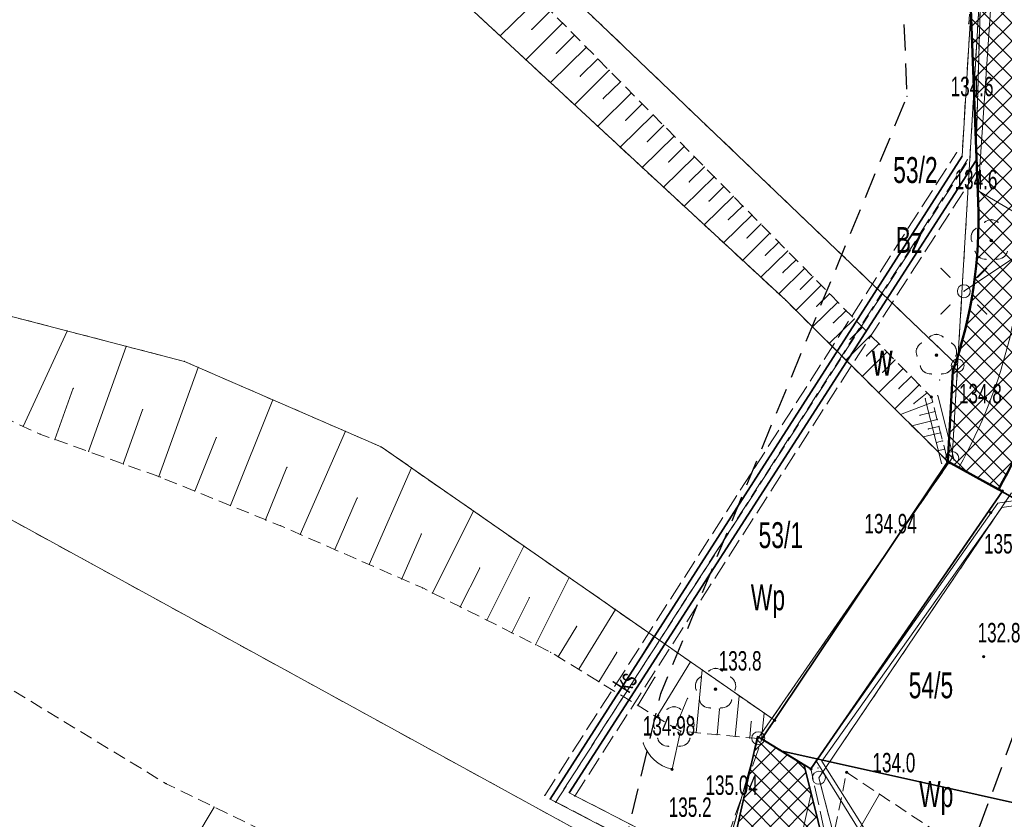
# Model space of a CAD drawing. Extents: x 6456700 to 6518119, y 5963420 to 5980059.
# Tile 32 of 256: x 6511655 to 6511693, y 5964107 to 5964138. Entities that reach past the tile are written whole.
import ezdxf
from ezdxf.enums import TextEntityAlignment as Align

# ---------------------------------------------------------------- set-up
doc = ezdxf.new("R2010")
doc.units = 0
doc.header["$MEASUREMENT"] = 0
for name, pattern in [('L_0_03', [1, 0.5, -0.5]), ('L_0_04', [1.5, 1, -0.5]), ('L_0_52', [1, 0.75, -0.25]), ('L_0_5A', [0.75, 0.5, -0.25])]:
    doc.linetypes.add(name, pattern=pattern)
doc.layers.get('0').update_dxf_attribs({"color": 2, "linetype": 'CONTINUOUS', "lineweight": 5})
for name, color, linetype, lineweight in [('000_Inne__niezydentyfikowane_', 7, 'CONTINUOUS', 18), ('18mm Kreska ciągła', 7, 'CONTINUOUS', 18), ('202_punkt_graniczny', 7, 'CONTINUOUS', 18), ('210_oznaczenie_konturu_uzytku_gruntowego', 96, 'CONTINUOUS', 18), ('211_numer_dzialki_ewidencyjnej', 7, 'CONTINUOUS', 18), ('218_kontur_uzytku_gruntowego', 96, 'L_0_03', 18), ('219_dzialka_ewidencyjna', 7, 'CONTINUOUS', 18), ('35mm Ciągła', 7, 'CONTINUOUS', 35), ('50mm Kreska ciągła', 7, 'CONTINUOUS', 50), ('9mm Kreska ciągła', 252, 'CONTINUOUS', 9), ('drzewo_lisciaste', 7, 'CONTINUOUS', 18), ('furtka', 7, 'CONTINUOUS', 18), ('jezdnia', 7, 'CONTINUOUS', 18), ('latarnia', 7, 'CONTINUOUS', 18), ('most', 7, 'CONTINUOUS', 18), ('obudowa_ochronna_przewodu', 7, 'CONTINUOUS', 18), ('ogrodzenie_trwale', 7, 'CONTINUOUS', 18), ('pikieta_naturalna', 7, 'CONTINUOUS', 18), ('pikieta_naturalna_Atr2', 7, 'CONTINUOUS', 18), ('pikieta_sztuczna', 7, 'CONTINUOUS', 18), ('pikieta_sztuczna_Atr2', 7, 'CONTINUOUS', 18), ('przewod_elektroenergetyczny_podziemny', 7, 'CONTINUOUS', 18), ('przewod_kanalizacyjny', 7, 'CONTINUOUS', 18), ('przewod_kanalizacyjny___ob__projektowany', 7, 'CONTINUOUS', 18), ('przewod_kanalizacyjny_Atr1', 7, 'CONTINUOUS', 18), ('przewod_wodociagowy', 7, 'CONTINUOUS', 18), ('przewod_wodociagowy___ob__projektowany', 7, 'CONTINUOUS', 18), ('sciana_oporowa__linia_', 7, 'CONTINUOUS', 18), ('skarpa_nieumocniona', 7, 'CONTINUOUS', 18), ('woda_stojaca', 7, 'CONTINUOUS', 18), ('woda_stojaca_Atr103', 7, 'CONTINUOUS', 18), ('Zakres', 7, 'CONTINUOUS', 18)]:
    doc.layers.add(name, color=color, linetype=linetype, lineweight=lineweight)
doc.styles.get("Standard").update_dxf_attribs({"font": 'txt', "width": 0.75})

# ---------------------------------------------------------------- blocks, each defined once
blk = doc.blocks.new('mdcp_nowa')
at = {"layer": 'drzewo_lisciaste', "linetype": 'Continuous', "lineweight": 18}
for points in [[(6494424.09, 5980580.63, 1), (6494424.09, 5980580.73, 1)], [(6494421.97, 5980576.2, 1), (6494421.97, 5980576.3, 1)], [(6494413.44, 5980563.3, 1), (6494413.44, 5980563.4, 1)], [(6494411.83, 5980561.82, 1), (6494411.83, 5980561.92, 1)]]:
    blk.add_hatch(color=94, dxfattribs=at).paths.add_polyline_path(points)
at = {"layer": 'pikieta_naturalna', "linetype": 'Continuous', "lineweight": 18}
for points in [[(6494424.09, 5980580.635, 1), (6494424.09, 5980580.725, 1)], [(6494421.78, 5980574.585, 1), (6494421.78, 5980574.675, 1)], [(6494424.06, 5980570.125, 1), (6494424.06, 5980570.215, 1)], [(6494423.8, 5980564.565, 1), (6494423.8, 5980564.655, 1)], [(6494415.72, 5980562.105, 1), (6494415.72, 5980562.195, 1)], [(6494411.76, 5980560.215, 1), (6494411.76, 5980560.305, 1)], [(6494418.5, 5980560.095, 1), (6494418.5, 5980560.185, 1)]]:
    blk.add_hatch(color=18, dxfattribs=at).paths.add_polyline_path(points)
at = {"layer": 'pikieta_sztuczna', "linetype": 'Continuous', "lineweight": 18}
for points in [[(6494422.41, 5980572.095, 1), (6494422.41, 5980572.185, 1)], [(6494424.52, 5980570.955, 1), (6494424.52, 5980571.045, 1)], [(6494415.23, 5980561.385, 1), (6494415.23, 5980561.475, 1)], [(6494417.12, 5980560.225, 1), (6494417.12, 5980560.315, 1)]]:
    blk.add_hatch(color=18, dxfattribs=at).paths.add_polyline_path(points)
at = {"layer": '000_Inne__niezydentyfikowane_', "linetype": 'Continuous', "lineweight": 18, "flags": 128}
for points in [[(6494406.59, 5980590.03), (6494405.12, 5980588.58)], [(6494407.07, 5980589.55), (6494406.34, 5980588.83)], [(6494407.53, 5980589.07), (6494406.11, 5980587.66)], [(6494407.99, 5980588.61), (6494407.29, 5980587.91)], [(6494408.45, 5980588.15), (6494407.06, 5980586.78)], [(6494408.89, 5980587.69), (6494408.21, 5980587.02)], [(6494409.33, 5980587.25), (6494407.99, 5980585.92)], [(6494409.77, 5980586.81), (6494409.1, 5980586.16)], [(6494410.19, 5980586.38), (6494408.89, 5980585.09)], [(6494410.61, 5980585.95), (6494409.97, 5980585.32)], [(6494411.03, 5980585.53), (6494409.76, 5980584.28)], [(6494411.43, 5980585.12), (6494410.81, 5980584.5)], [(6494411.84, 5980584.71), (6494410.61, 5980583.5)], [(6494412.23, 5980584.31), (6494411.63, 5980583.71)], [(6494412.62, 5980583.91), (6494411.43, 5980582.74)], [(6494413.01, 5980583.52), (6494412.42, 5980582.94)], [(6494413.39, 5980583.14), (6494412.23, 5980582)], [(6494413.76, 5980582.76), (6494413.19, 5980582.2)], [(6494414.13, 5980582.39), (6494413, 5980581.28)], [(6494414.49, 5980582.02), (6494413.93, 5980581.48)], [(6494414.84, 5980581.66), (6494413.75, 5980580.59)], [(6494415.54, 5980580.96), (6494414.48, 5980579.91)], [(6494415.19, 5980581.31), (6494414.66, 5980580.78)], [(6494415.88, 5980580.61), (6494415.36, 5980580.1)], [(6494416.22, 5980580.27), (6494415.19, 5980579.26)], [(6494416.55, 5980579.93), (6494416.04, 5980579.44)], [(6494416.87, 5980579.6), (6494415.88, 5980578.62)], [(6494417.2, 5980579.28), (6494416.71, 5980578.79)], [(6494417.52, 5980578.95), (6494416.54, 5980577.98)], [(6494418.16, 5980578.3), (6494417.19, 5980577.34)], [(6494417.84, 5980578.62), (6494417.35, 5980578.14)], [(6494418.48, 5980577.98), (6494417.99, 5980577.5)], [(6494418.8, 5980577.65), (6494417.83, 5980576.7)], [(6494386.69, 5980573.5), (6494388.4, 5980577.18)], [(6494419.11, 5980577.33), (6494418.63, 5980576.86)], [(6494419.43, 5980577.01), (6494418.47, 5980576.06)], [(6494389.22, 5980572.53), (6494390.67, 5980576.59)], [(6494419.74, 5980576.69), (6494419.27, 5980576.22)], [(6494420.06, 5980576.37), (6494419.1, 5980575.43)], [(6494420.37, 5980576.06), (6494419.9, 5980575.59)], [(6494391.94, 5980571.56), (6494393.45, 5980575.78)], [(6494420.68, 5980575.74), (6494419.73, 5980574.8)], [(6494421, 5980575.43), (6494420.52, 5980574.96)], [(6494387.92, 5980572.99), (6494388.63, 5980574.97)], [(6494421.31, 5980575.11), (6494420.36, 5980574.18)], [(6494394.7, 5980570.45), (6494396.34, 5980574.52)], [(6494421.61, 5980574.8), (6494421.1, 5980574.38)], [(6494390.56, 5980572.05), (6494391.31, 5980574.14)], [(6494421.83, 5980574.44), (6494420.58, 5980573.96)], [(6494422, 5980573.77), (6494421.02, 5980573.52)], [(6494421.92, 5980574.08), (6494421.34, 5980573.93)], [(6494422.07, 5980573.5), (6494421.66, 5980573.4)], [(6494393.32, 5980571), (6494394.15, 5980573.06)], [(6494397.4, 5980569.33), (6494399.14, 5980573.31)], [(6494422.13, 5980573.25), (6494421.46, 5980573.09)], [(6494422.21, 5980572.94), (6494421.97, 5980572.88)], [(6494422.29, 5980572.62), (6494422, 5980572.55)], [(6494396.06, 5980569.89), (6494396.88, 5980571.92)], [(6494400.06, 5980568.17), (6494401.69, 5980571.9)], [(6494398.73, 5980568.75), (6494399.6, 5980570.74)], [(6494402.5, 5980567.07), (6494404.09, 5980570.23)], [(6494401.32, 5980567.61), (6494402.08, 5980569.35)], [(6494404.6, 5980566.02), (6494406.04, 5980568.88)], [(6494403.58, 5980566.53), (6494404.33, 5980568.03)], [(6494406.49, 5980565.07), (6494407.79, 5980567.66)], [(6494405.57, 5980565.53), (6494406.25, 5980566.89)], [(6494408.16, 5980564.12), (6494409.57, 5980566.43)], [(6494407.36, 5980564.6), (6494408.08, 5980565.78)], [(6494409.69, 5980563.18), (6494411.05, 5980565.4)], [(6494408.93, 5980563.64), (6494409.62, 5980564.77)], [(6494411.17, 5980562.28), (6494412.47, 5980564.41)], [(6494412.69, 5980561.67), (6494412.92, 5980564.1)], [(6494410.44, 5980562.72), (6494411.1, 5980563.81)], [(6494414.2, 5980561.53), (6494414.35, 5980563.1)], [(6494411.88, 5980561.84), (6494412.36, 5980563)], [(6494413.5, 5980561.59), (6494413.59, 5980562.58)], [(6494415.22, 5980561.43), (6494415.32, 5980562.43)], [(6494414.76, 5980561.47), (6494414.82, 5980562.1)], [(6494418.28, 5980556.71), (6494419.77, 5980559.3)], [(6494387.91, 5980548.48), (6494394.07, 5980558.8)]]:
    blk.add_lwpolyline(points, dxfattribs=at)
at = {"layer": '000_Inne__niezydentyfikowane_'}
for p in [(6494407.53, 5980589.07), (6494405.12, 5980588.58), (6494406.34, 5980588.83), (6494407.99, 5980588.61), (6494407.29, 5980587.91), (6494408.45, 5980588.15), (6494406.11, 5980587.66), (6494408.89, 5980587.69), (6494409.33, 5980587.25), (6494407.06, 5980586.78), (6494408.21, 5980587.02), (6494409.77, 5980586.81), (6494410.19, 5980586.38), (6494407.99, 5980585.92), (6494409.1, 5980586.16), (6494410.61, 5980585.95), (6494411.03, 5980585.53), (6494409.97, 5980585.32), (6494408.89, 5980585.09), (6494411.43, 5980585.12), (6494410.81, 5980584.5), (6494411.84, 5980584.71), (6494409.76, 5980584.28), (6494412.23, 5980584.31), (6494411.63, 5980583.71), (6494412.62, 5980583.91), (6494410.61, 5980583.5), (6494413.01, 5980583.52), (6494412.42, 5980582.94), (6494413.39, 5980583.14), (6494411.43, 5980582.74), (6494413.76, 5980582.76), (6494413.19, 5980582.2), (6494414.13, 5980582.39), (6494412.23, 5980582), (6494414.49, 5980582.02), (6494413.93, 5980581.48), (6494414.84, 5980581.66), (6494413, 5980581.28), (6494415.19, 5980581.31), (6494415.54, 5980580.96), (6494413.75, 5980580.59), (6494414.66, 5980580.78), (6494415.88, 5980580.61), (6494416.22, 5980580.27), (6494414.48, 5980579.91), (6494415.36, 5980580.1), (6494416.55, 5980579.93), (6494416.04, 5980579.44), (6494416.87, 5980579.6), (6494415.19, 5980579.26), (6494417.2, 5980579.28), (6494416.71, 5980578.79), (6494417.52, 5980578.95), (6494415.88, 5980578.62), (6494417.84, 5980578.62), (6494418.16, 5980578.3), (6494416.54, 5980577.98), (6494417.35, 5980578.14), (6494418.48, 5980577.98), (6494418.8, 5980577.65), (6494388.4, 5980577.18), (6494417.19, 5980577.34), (6494417.99, 5980577.5), (6494419.11, 5980577.33), (6494418.63, 5980576.86), (6494419.43, 5980577.01), (6494390.67, 5980576.59), (6494417.83, 5980576.7), (6494419.74, 5980576.69), (6494418.47, 5980576.06), (6494419.27, 5980576.22), (6494420.06, 5980576.37), (6494420.37, 5980576.06), (6494393.45, 5980575.78), (6494420.68, 5980575.74), (6494419.1, 5980575.43), (6494419.9, 5980575.59), (6494421, 5980575.43), (6494388.63, 5980574.97), (6494420.52, 5980574.96), (6494421.31, 5980575.11), (6494396.34, 5980574.52), (6494419.73, 5980574.8), (6494421.61, 5980574.8), (6494391.31, 5980574.14), (6494420.36, 5980574.18), (6494421.1, 5980574.38), (6494421.83, 5980574.44), (6494420.58, 5980573.96), (6494421.34, 5980573.93), (6494421.92, 5980574.08), (6494422, 5980573.77), (6494386.69, 5980573.5), (6494421.02, 5980573.52), (6494421.66, 5980573.4), (6494422.07, 5980573.5), (6494387.92, 5980572.99), (6494394.15, 5980573.06), (6494399.14, 5980573.31), (6494421.46, 5980573.09), (6494422.13, 5980573.25), (6494421.97, 5980572.88), (6494422.21, 5980572.94), (6494422.29, 5980572.62), (6494389.22, 5980572.53), (6494422, 5980572.55), (6494390.56, 5980572.05), (6494396.88, 5980571.92), (6494401.69, 5980571.9), (6494391.94, 5980571.56), (6494393.32, 5980571), (6494399.6, 5980570.74), (6494394.7, 5980570.45), (6494404.09, 5980570.23), (6494396.06, 5980569.89), (6494397.4, 5980569.33), (6494402.08, 5980569.35), (6494406.04, 5980568.88), (6494398.73, 5980568.75), (6494400.06, 5980568.17), (6494404.33, 5980568.03), (6494407.79, 5980567.66), (6494401.32, 5980567.61), (6494402.5, 5980567.07), (6494406.25, 5980566.89), (6494403.58, 5980566.53), (6494409.57, 5980566.43), (6494404.6, 5980566.02), (6494408.08, 5980565.78), (6494405.57, 5980565.53), (6494411.05, 5980565.4), (6494406.49, 5980565.07), (6494409.62, 5980564.77), (6494407.36, 5980564.6), (6494412.47, 5980564.41), (6494408.16, 5980564.12), (6494412.92, 5980564.1), (6494408.93, 5980563.64), (6494411.1, 5980563.81), (6494409.69, 5980563.18), (6494414.35, 5980563.1), (6494410.44, 5980562.72), (6494412.36, 5980563), (6494413.59, 5980562.58), (6494415.32, 5980562.43), (6494411.17, 5980562.28), (6494414.82, 5980562.1), (6494411.88, 5980561.84), (6494412.69, 5980561.67), (6494413.5, 5980561.59), (6494414.2, 5980561.53), (6494414.76, 5980561.47), (6494415.22, 5980561.43), (6494419.77, 5980559.3), (6494394.07, 5980558.8)]:
    blk.add_point(p, dxfattribs=at)
at = {"layer": '202_punkt_graniczny', "color": 7, "linetype": 'Continuous', "lineweight": 18}
for centre in [(6494422.79, 5980575.85), (6494422.58, 5980572.28), (6494415.09, 5980561.46), (6494417.43, 5980559.93)]:
    blk.add_circle(centre, 0.25, dxfattribs=at)
at = {"layer": '202_punkt_graniczny'}
for p in [(6494422.79, 5980575.85), (6494422.58, 5980572.28), (6494415.09, 5980561.46), (6494417.43, 5980559.93)]:
    blk.add_point(p, dxfattribs=at)
at = {"layer": '218_kontur_uzytku_gruntowego', "lineweight": 18, "flags": 128}
for points in [[(6494422.79, 5980575.85), (6494367.16, 5980629.01)], [(6494422.79, 5980575.85), (6494423.71, 5980591.39)], [(6494352.11, 5980588.59), (6494413.3, 5980555.06)], [(6494422.58, 5980572.28), (6494422.79, 5980575.85)], [(6494415.09, 5980561.46), (6494422.58, 5980572.28)], [(6494424.87, 5980570.93), (6494417.43, 5980559.93)], [(6494413.3, 5980555.06), (6494415.09, 5980561.46)], [(6494417.43, 5980559.93), (6494418.24, 5980556.82)]]:
    blk.add_lwpolyline(points, dxfattribs=at)
at = {"layer": '218_kontur_uzytku_gruntowego'}
for p in [(6494422.79, 5980575.85), (6494422.79, 5980575.85), (6494422.79, 5980575.85), (6494422.79, 5980575.85), (6494422.79, 5980575.85), (6494422.79, 5980575.85), (6494422.58, 5980572.28), (6494422.58, 5980572.28), (6494422.58, 5980572.28), (6494422.58, 5980572.28), (6494415.09, 5980561.46), (6494415.09, 5980561.46), (6494415.09, 5980561.46), (6494415.09, 5980561.46), (6494417.43, 5980559.93), (6494417.43, 5980559.93), (6494417.43, 5980559.93), (6494417.43, 5980559.93)]:
    blk.add_point(p, dxfattribs=at)
at = {"layer": '219_dzialka_ewidencyjna', "color": 3, "linetype": 'Continuous', "lineweight": 18, "flags": 128}
for points in [[(6494422.79, 5980575.85), (6494367.16, 5980629.01)], [(6494422.79, 5980575.85), (6494423.71, 5980591.39)], [(6494352.11, 5980588.59), (6494413.3, 5980555.06)], [(6494422.58, 5980572.28), (6494422.79, 5980575.85)], [(6494415.09, 5980561.46), (6494422.58, 5980572.28)], [(6494424.87, 5980570.93), (6494417.43, 5980559.93)], [(6494413.3, 5980555.06), (6494415.09, 5980561.46)], [(6494417.43, 5980559.93), (6494418.24, 5980556.82)]]:
    blk.add_lwpolyline(points, dxfattribs=at)
at = {"layer": '219_dzialka_ewidencyjna', "color": 3}
for p in [(6494422.79, 5980575.85), (6494422.79, 5980575.85), (6494422.79, 5980575.85), (6494422.58, 5980572.28), (6494422.58, 5980572.28), (6494415.09, 5980561.46), (6494415.09, 5980561.46), (6494417.43, 5980559.93), (6494417.43, 5980559.93)]:
    blk.add_point(p, dxfattribs=at)
at = {"layer": 'drzewo_lisciaste', "color": 94, "linetype": 'Continuous', "lineweight": 18}
for centre in [(6494424.09, 5980580.68), (6494421.97, 5980576.25), (6494413.44, 5980563.35), (6494411.83, 5980561.87)]:
    blk.add_circle(centre, 0.05, dxfattribs=at)
at = {"layer": 'drzewo_lisciaste', "color": 94, "linetype": 'Continuous', "lineweight": 13}
for centre, start, end in [((6494424.09, 5980581.08), 49.272, 130.728), ((6494423.71, 5980580.804), 121.308, 202.548), ((6494423.855, 5980580.356), 193.221, 274.871), ((6494424.325, 5980580.356), 265.129, 346.779), ((6494421.97, 5980576.65), 49.272, 130.728), ((6494421.59, 5980576.374), 121.308, 202.548), ((6494422.35, 5980576.374), 337.452, 58.692), ((6494421.735, 5980575.926), 193.221, 274.871), ((6494422.205, 5980575.926), 265.129, 346.779), ((6494413.44, 5980563.75), 49.272, 130.728), ((6494413.06, 5980563.474), 121.308, 202.548), ((6494413.82, 5980563.474), 337.452, 58.692), ((6494413.205, 5980563.026), 193.221, 274.871), ((6494413.675, 5980563.026), 265.129, 346.779), ((6494411.45, 5980561.994), 121.308, 202.548), ((6494411.83, 5980562.27), 49.272, 130.728), ((6494412.21, 5980561.994), 337.452, 58.692), ((6494411.595, 5980561.546), 193.221, 274.871), ((6494412.065, 5980561.546), 265.129, 346.779)]:
    blk.add_arc(centre, 0.4, start, end, dxfattribs=at)
at = {"layer": 'drzewo_lisciaste'}
for p in [(6494423.829, 5980581.383), (6494424.09, 5980581.48), (6494424.351, 5980581.383), (6494423.502, 5980581.146), (6494423.33, 5980580.928), (6494423.341, 5980580.651), (6494424.09, 5980580.68), (6494423.466, 5980580.265), (6494423.62, 5980580.032), (6494423.889, 5980579.957), (6494424.291, 5980579.957), (6494424.56, 5980580.032), (6494421.709, 5980576.953), (6494421.97, 5980577.05), (6494422.231, 5980576.953), (6494421.21, 5980576.498), (6494421.382, 5980576.716), (6494422.558, 5980576.716), (6494422.73, 5980576.498), (6494421.221, 5980576.221), (6494421.97, 5980576.25), (6494422.719, 5980576.221), (6494421.346, 5980575.835), (6494422.594, 5980575.835), (6494421.5, 5980575.602), (6494421.769, 5980575.527), (6494422.171, 5980575.527), (6494422.44, 5980575.602), (6494413.179, 5980564.053), (6494413.44, 5980564.15), (6494413.701, 5980564.053), (6494412.68, 5980563.598), (6494412.852, 5980563.816), (6494414.028, 5980563.816), (6494414.2, 5980563.598), (6494412.691, 5980563.321), (6494413.44, 5980563.35), (6494414.189, 5980563.321), (6494412.816, 5980562.935), (6494414.064, 5980562.935), (6494411.242, 5980562.336), (6494411.569, 5980562.573), (6494411.83, 5980562.67), (6494412.091, 5980562.573), (6494412.418, 5980562.336), (6494412.97, 5980562.702), (6494413.239, 5980562.627), (6494413.641, 5980562.627), (6494413.91, 5980562.702), (6494411.07, 5980562.118), (6494412.59, 5980562.118), (6494411.081, 5980561.841), (6494411.83, 5980561.87), (6494412.579, 5980561.841), (6494411.206, 5980561.455), (6494411.36, 5980561.222), (6494412.3, 5980561.222), (6494412.454, 5980561.455), (6494411.629, 5980561.147), (6494412.031, 5980561.147)]:
    blk.add_point(p, dxfattribs=at)
at = {"layer": 'furtka', "color": 7, "linetype": 'Continuous', "lineweight": 18, "flags": 128}
blk.add_lwpolyline([(6494411.76, 5980560.26), (6494412.08, 5980561.73)], dxfattribs=at)
at = {"layer": 'furtka', "color": 7, "linetype": 'Continuous', "lineweight": 18}
blk.add_arc((6494412.078, 5980561.726), 1.5, 197.719, 257.719, dxfattribs=at)
at = {"layer": 'furtka'}
for p in [(6494412.08, 5980561.73), (6494410.649, 5980561.269), (6494411.069, 5980560.616), (6494411.759, 5980560.26), (6494411.76, 5980560.26)]:
    blk.add_point(p, dxfattribs=at)
at = {"layer": 'jezdnia', "color": 7, "linetype": 'L_0_52', "lineweight": 18, "flags": 128}
blk.add_lwpolyline([(6494409.14, 5980532.31), (6494410.18, 5980539.08), (6494409.88, 5980546.15), (6494415.23, 5980561.43), (6494417.12, 5980560.27), (6494417.85, 5980556.96), (6494419.03, 5980554.7), (6494419.42, 5980553.52), (6494416.27, 5980548.97), (6494415.36, 5980538.45), (6494414.73, 5980528.67), (6494416.17, 5980526.16), (6494417.48, 5980525.46), (6494406.82, 5980525.37)], close=True, dxfattribs=at)
at = {"layer": 'jezdnia'}
for p in [(6494415.23, 5980561.43), (6494417.12, 5980560.27)]:
    blk.add_point(p, dxfattribs=at)
at = {"layer": 'latarnia', "color": 7, "linetype": 'Continuous', "lineweight": 13, "flags": 128}
for points in [[(6494422.5, 5980579.251), (6494422.147, 5980579.604)], [(6494423.561, 5980579.251), (6494423.914, 5980579.604)], [(6494422.5, 5980578.19), (6494422.147, 5980577.837)], [(6494423.561, 5980578.19), (6494423.914, 5980577.837)]]:
    blk.add_lwpolyline(points, dxfattribs=at)
at = {"layer": 'latarnia', "color": 7, "linetype": 'Continuous', "lineweight": 13}
blk.add_circle((6494423.03, 5980578.72), 0.25, dxfattribs=at)
at = {"layer": 'latarnia'}
for p in [(6494422.147, 5980579.604), (6494423.914, 5980579.604), (6494422.5, 5980579.251), (6494423.561, 5980579.251), (6494423.03, 5980578.72), (6494422.5, 5980578.19), (6494423.561, 5980578.19), (6494422.147, 5980577.837), (6494423.914, 5980577.837)]:
    blk.add_point(p, dxfattribs=at)
at = {"layer": 'most', "color": 7, "linetype": 'Continuous', "lineweight": 35, "flags": 128}
blk.add_lwpolyline([(6494422.41, 5980572.14), (6494424.52, 5980571), (6494417.12, 5980560.27), (6494415.23, 5980561.43)], close=True, dxfattribs=at)
at = {"layer": 'most'}
for p in [(6494422.41, 5980572.14), (6494424.52, 5980571), (6494415.23, 5980561.43), (6494417.12, 5980560.27)]:
    blk.add_point(p, dxfattribs=at)
at = {"layer": 'obudowa_ochronna_przewodu', "color": 7, "linetype": 'Continuous', "lineweight": 35, "flags": 128}
for points in [[(6494407.05, 5980559.11), (6494422.96, 5980583.93)], [(6494407.79, 5980559.35), (6494423.49, 5980583.76)]]:
    blk.add_lwpolyline(points, dxfattribs=at)
at = {"layer": 'obudowa_ochronna_przewodu'}
for p in [(6494422.96, 5980583.93), (6494423.49, 5980583.76), (6494407.79, 5980559.35), (6494407.05, 5980559.11)]:
    blk.add_point(p, dxfattribs=at)
at = {"layer": 'ogrodzenie_trwale'}
for p in [(6494422.1, 5980575.29), (6494422.42, 5980572.65), (6494424.06, 5980570.17), (6494412.08, 5980561.73), (6494415.3, 5980561.49), (6494411.76, 5980560.26), (6494417.4, 5980560.31)]:
    blk.add_point(p, dxfattribs=at)
at = {"layer": 'pikieta_naturalna', "color": 7, "linetype": 'Continuous', "lineweight": 18}
for centre in [(6494424.09, 5980580.68), (6494421.78, 5980574.63), (6494424.06, 5980570.17), (6494423.8, 5980564.61), (6494415.72, 5980562.15), (6494411.76, 5980560.26), (6494418.5, 5980560.14)]:
    blk.add_circle(centre, 0.045, dxfattribs=at)
at = {"layer": 'pikieta_naturalna'}
for p in [(6494424.09, 5980580.68), (6494421.78, 5980574.63), (6494424.06, 5980570.17), (6494423.8, 5980564.61), (6494415.72, 5980562.15), (6494411.76, 5980560.26), (6494418.5, 5980560.14)]:
    blk.add_point(p, dxfattribs=at)
at = {"layer": 'pikieta_sztuczna', "color": 7, "linetype": 'Continuous', "lineweight": 18}
for centre in [(6494422.41, 5980572.14), (6494424.52, 5980571), (6494415.23, 5980561.43), (6494417.12, 5980560.27)]:
    blk.add_circle(centre, 0.045, dxfattribs=at)
at = {"layer": 'pikieta_sztuczna'}
for p in [(6494422.41, 5980572.14), (6494424.52, 5980571), (6494415.23, 5980561.43), (6494417.12, 5980560.27)]:
    blk.add_point(p, dxfattribs=at)
at = {"layer": 'przewod_elektroenergetyczny_podziemny', "color": 1, "linetype": 'Continuous', "lineweight": 18, "flags": 128}
for points in [[(6494423.03, 5980578.72), (6494425.02, 5980580.05), (6494425.14, 5980581.68), (6494423.58, 5980582.6), (6494424.18, 5980591.27), (6494424.03, 5980594.74), (6494423.55, 5980594.71)], [(6494429.45, 5980571.18), (6494426.91, 5980570.94), (6494424.34, 5980570.53), (6494417.32, 5980560.59), (6494421.41, 5980554), (6494450.053, 5980537.783)]]:
    blk.add_lwpolyline(points, dxfattribs=at)
at = {"layer": 'przewod_elektroenergetyczny_podziemny'}
for p in [(6494423.58, 5980582.6), (6494423.03, 5980578.72), (6494424.34, 5980570.53), (6494417.32, 5980560.59)]:
    blk.add_point(p, dxfattribs=at)
at = {"layer": 'przewod_kanalizacyjny', "color": 34, "linetype": 'Continuous', "lineweight": 18, "flags": 128}
blk.add_lwpolyline([(6494512.58, 5980664.36), (6494475.85, 5980648.08), (6494448.95, 5980640.08), (6494435.82, 5980630.74), (6494434, 5980628.21), (6494423.39, 5980591.02), (6494422.96, 5980583.93), (6494407.05, 5980559.11), (6494413.79, 5980555.59), (6494408.53, 5980527.9), (6494395.33, 5980508.5), (6494379.99, 5980480.33), (6494362.15, 5980422.68)], dxfattribs=at)
at = {"layer": 'przewod_kanalizacyjny'}
for p in [(6494422.96, 5980583.93), (6494407.05, 5980559.11)]:
    blk.add_point(p, dxfattribs=at)
at = {"layer": 'przewod_kanalizacyjny___ob__projektowany', "color": 34, "linetype": 'L_0_52', "lineweight": 18, "flags": 128}
for points in [[(6494543.737, 5980613.845), (6494541.34, 5980614.19), (6494526.27, 5980640.46), (6494512.58, 5980664.36), (6494475.85, 5980648.08), (6494448.95, 5980640.08), (6494435.82, 5980630.74), (6494434, 5980628.21), (6494423.39, 5980591.02), (6494423.22, 5980589.05)], [(6494423.39, 5980591.02), (6494422.96, 5980583.93)], [(6494406.84, 5980559.25), (6494422.75, 5980584.07)], [(6494422.96, 5980583.93), (6494407.05, 5980559.11)], [(6494407.26, 5980558.98), (6494423.17, 5980583.8)], [(6494407.05, 5980559.11), (6494413.79, 5980555.59)]]:
    blk.add_lwpolyline(points, dxfattribs=at)
at = {"layer": 'przewod_kanalizacyjny___ob__projektowany'}
for p in [(6494423.22, 5980589.05), (6494422.75, 5980584.07), (6494422.96, 5980583.93), (6494422.96, 5980583.93), (6494423.17, 5980583.8), (6494406.84, 5980559.25), (6494407.05, 5980559.11), (6494407.05, 5980559.11), (6494407.26, 5980558.98)]:
    blk.add_point(p, dxfattribs=at)
at = {"layer": 'przewod_wodociagowy', "color": 5, "linetype": 'Continuous', "lineweight": 18, "flags": 128}
for points in [[(6494513.5, 5980663.95), (6494476.06, 5980647.42), (6494449.16, 5980639.62), (6494440.37, 5980633.47), (6494436.09, 5980630.48), (6494434.52, 5980628.04), (6494423.72, 5980591.82), (6494423.49, 5980583.76), (6494407.79, 5980559.35), (6494414.54, 5980555.87), (6494409.04, 5980527.84), (6494395.85, 5980508.25), (6494380.37, 5980480.1), (6494362.54, 5980422.62), (6494348.35, 5980374.02), (6494335.97, 5980340.4), (6494332.73, 5980341.36), (6494294.76, 5980353), (6494262.61, 5980362.71)], [(6494433.68, 5980570.09), (6494426.88, 5980570.7), (6494424.5, 5980570.37), (6494417.55, 5980560.57), (6494421.57, 5980554.17), (6494450.135, 5980538.013)]]:
    blk.add_lwpolyline(points, dxfattribs=at)
at = {"layer": 'przewod_wodociagowy'}
for p in [(6494423.49, 5980583.76), (6494424.5, 5980570.37), (6494417.55, 5980560.57), (6494407.79, 5980559.35)]:
    blk.add_point(p, dxfattribs=at)
at = {"layer": 'przewod_wodociagowy___ob__projektowany', "color": 5, "linetype": 'L_0_52', "lineweight": 18, "flags": 128}
for points in [[(6494423.72, 5980591.82), (6494423.49, 5980583.76)], [(6494407.58, 5980559.49), (6494423.28, 5980583.9)], [(6494423.49, 5980583.76), (6494407.79, 5980559.35)], [(6494408, 5980559.22), (6494423.7, 5980583.63)], [(6494407.79, 5980559.35), (6494414.54, 5980555.87)]]:
    blk.add_lwpolyline(points, dxfattribs=at)
at = {"layer": 'przewod_wodociagowy___ob__projektowany'}
for p in [(6494423.28, 5980583.9), (6494423.49, 5980583.76), (6494423.49, 5980583.76), (6494423.7, 5980583.63), (6494407.58, 5980559.49), (6494407.79, 5980559.35), (6494407.79, 5980559.35), (6494408, 5980559.22)]:
    blk.add_point(p, dxfattribs=at)
at = {"layer": 'sciana_oporowa__linia_', "color": 7, "linetype": 'Continuous', "lineweight": 18, "flags": 128}
for points in [[(6494422.168, 5980572.079), (6494421.538, 5980574.569)], [(6494422.652, 5980572.201), (6494422.022, 5980574.691)]]:
    blk.add_lwpolyline(points, dxfattribs=at)
at = {"layer": 'sciana_oporowa__linia_'}
for p in [(6494421.538, 5980574.569), (6494422.022, 5980574.691), (6494422.168, 5980572.079), (6494422.652, 5980572.201)]:
    blk.add_point(p, dxfattribs=at)
at = {"layer": 'skarpa_nieumocniona', "color": 7, "linetype": 'L_0_5A', "lineweight": 18, "flags": 128}
for points in [[(6494416.15, 5980578.37), (6494404.48, 5980589.17), (6494398.32, 5980594.93), (6494395.38, 5980597.44), (6494391.77, 5980600.32), (6494388.65, 5980602.92), (6494383.53, 5980602.8), (6494370.38, 5980612.05), (6494366.28, 5980620.48), (6494357.54, 5980626.16), (6494367.02, 5980621.52), (6494368.24, 5980620.59), (6494371.32, 5980612.97), (6494383.75, 5980604.45), (6494388.69, 5980604.85), (6494394.23, 5980600.43), (6494406.51, 5980590.11), (6494421.78, 5980574.63), (6494422.41, 5980572.14)], [(6494400.52, 5980572.71), (6494415.72, 5980562.15), (6494415.23, 5980561.43), (6494412.08, 5980561.73), (6494411.83, 5980561.87), (6494407.07, 5980564.78), (6494402.13, 5980567.26), (6494396.64, 5980569.66), (6494391.99, 5980571.54), (6494387.34, 5980573.2), (6494382.46, 5980575.46), (6494380.92, 5980577.31), (6494381.64, 5980578.94), (6494392.92, 5980576.01)], [(6494404.82, 5980526.1), (6494407.05, 5980533.01), (6494405.94, 5980534.53), (6494403.08, 5980541.82), (6494390.85, 5980547.92), (6494387.52, 5980548.55), (6494386.42, 5980550.09), (6494370.2, 5980553.08), (6494372.51, 5980568.77), (6494382.65, 5980565.52), (6494392.22, 5980559.7), (6494403.09, 5980554.43), (6494409.17, 5980548.39), (6494409.88, 5980546.15), (6494410.18, 5980539.08), (6494409.14, 5980532.31), (6494406.82, 5980525.37), (6494402.1, 5980521.63)], [(6494450.527, 5980539.118), (6494437.07, 5980545.9), (6494417.85, 5980556.96), (6494418.5, 5980560.14), (6494437.54, 5980547.54), (6494447.84, 5980541.55), (6494450.892, 5980540.146)]]:
    blk.add_lwpolyline(points, close=True, dxfattribs=at)
at = {"layer": 'skarpa_nieumocniona'}
for p in [(6494404.48, 5980589.17), (6494404.48, 5980589.17), (6494416.15, 5980578.37), (6494416.15, 5980578.37), (6494392.92, 5980576.01), (6494392.92, 5980576.01), (6494421.78, 5980574.63), (6494421.78, 5980574.63), (6494387.34, 5980573.2), (6494387.34, 5980573.2), (6494400.52, 5980572.71), (6494400.52, 5980572.71), (6494422.41, 5980572.14), (6494422.41, 5980572.14), (6494391.99, 5980571.54), (6494391.99, 5980571.54), (6494396.64, 5980569.66), (6494396.64, 5980569.66), (6494402.13, 5980567.26), (6494402.13, 5980567.26), (6494407.07, 5980564.78), (6494407.07, 5980564.78), (6494415.72, 5980562.15), (6494415.72, 5980562.15), (6494411.83, 5980561.87), (6494411.83, 5980561.87), (6494412.08, 5980561.73), (6494412.08, 5980561.73), (6494415.23, 5980561.43), (6494415.23, 5980561.43), (6494418.5, 5980560.14), (6494418.5, 5980560.14), (6494392.22, 5980559.7), (6494392.22, 5980559.7)]:
    blk.add_point(p, dxfattribs=at)
at = {"layer": 'woda_stojaca', "color": 141, "linetype": 'Continuous', "lineweight": 18, "flags": 128}
for points in [[(6494422.41, 5980572.14), (6494416.15, 5980578.37), (6494404.48, 5980589.17), (6494398.32, 5980594.93), (6494395.38, 5980597.44), (6494391.77, 5980600.32), (6494388.65, 5980602.92), (6494383.53, 5980602.8), (6494370.38, 5980612.05), (6494366.28, 5980620.48), (6494357.54, 5980626.16), (6494357.09, 5980632.09)], [(6494311.599, 5980572.873), (6494316.15, 5980573.77), (6494317.76, 5980573.29), (6494323.12, 5980573.68), (6494333.76, 5980577.57), (6494342.33, 5980581.13), (6494346.35, 5980586.63), (6494347.22, 5980590.85), (6494348.92, 5980595.12), (6494346.74, 5980600.91), (6494345.19, 5980602.06), (6494340.48, 5980606.93), (6494339.8, 5980608.59), (6494343.26, 5980609.2), (6494348.36, 5980602.91), (6494355.09, 5980597.08), (6494358, 5980595.46), (6494366.36, 5980588.22), (6494376.87, 5980580.42), (6494380.55, 5980579.52), (6494381.64, 5980578.94), (6494392.92, 5980576.01), (6494400.52, 5980572.71), (6494415.72, 5980562.15)]]:
    blk.add_lwpolyline(points, dxfattribs=at)
at = {"layer": 'woda_stojaca'}
for p in [(6494404.48, 5980589.17), (6494416.15, 5980578.37), (6494392.92, 5980576.01), (6494400.52, 5980572.71), (6494422.41, 5980572.14), (6494415.72, 5980562.15)]:
    blk.add_point(p, dxfattribs=at)
at = {"layer": 'Zakres', "linetype": 'L_0_04', "lineweight": 25, "flags": 128}
blk.add_lwpolyline([(6495113.77, 5985050.22), (6495121.12, 5984877.07), (6495125.76, 5984757.87), (6495129.89, 5984649.81), (6495141.08, 5984611.3), (6495145.77, 5984544.53), (6495147.36, 5984487.27), (6495157.22, 5984392.07), (6495162.95, 5984387.45), (6495180.24, 5984384.16), (6495229.5, 5984386.61), (6495251.65, 5984373.41), (6495258.77, 5984357.12), (6495255.44, 5984330.44), (6495250.77, 5984304.39), (6495252.21, 5984282.78), (6495255.46, 5984256.45), (6495254.94, 5984238.25), (6495266.4, 5984211), (6495277.24, 5984182.33), (6495294.2, 5984133.19), (6495300.94, 5984095.37), (6495313.24, 5984037.69), (6495317.44, 5983978.18), (6495300.35, 5983922.18), (6495282.35, 5983883.38), (6495266.21, 5983862.23), (6495242.03, 5983839.67), (6495211.11, 5983816.86), (6495158.26, 5983772.66), (6495130.6, 5983651.16), (6495116.31, 5983543.43), (6495129.51, 5983346.73), (6495134.58, 5983264.71), (6495139.64, 5983186.97), (6495193.25, 5983077.94), (6495199.2, 5983041.97), (6495206.23, 5983026), (6495208.96, 5983004.88), (6495202.27, 5982979.48), (6495202.42, 5982950.13), (6495209.35, 5982897.38), (6495215.97, 5982850.34), (6495228.6, 5982809.97), (6495226.85, 5982778.82), (6495225.04, 5982750.56), (6495220.26, 5982723.37), (6495226.54, 5982679.97), (6495206.06, 5982669.48), (6495192.68, 5982657.71), (6495184.57, 5982648.65), (6495174.78, 5982624.58), (6495164.23, 5982604.61), (6495150.7, 5982588.3), (6495137.69, 5982582.43), (6495118.26, 5982573.75), (6495100.35, 5982558.42), (6495090.36, 5982544.99), (6495075.87, 5982519.06), (6495060.83, 5982499.68), (6495049.41, 5982485.49), (6495035.07, 5982459.7), (6495006.7, 5982406.64), (6494980.89, 5982351.84), (6494944.35, 5982293.29), (6494925.72, 5982250.11), (6494905.2, 5982190.37), (6494898.43, 5982153.5), (6494879.51, 5982063.89), (6494864.14, 5981992.66), (6494816.93, 5981768.61), (6494777.79, 5981577.7), (6494739.84, 5981394.72), (6494718.65, 5981297.89), (6494716.45, 5981237.31), (6494738.62, 5981208.21), (6494776.48, 5981173.06), (6494817.16, 5981137.44), (6494847.63, 5981109.8), (6494877.39, 5981077.08), (6494912.75, 5981030.55), (6494916.06, 5981014.71), (6494903.86, 5980957.01), (6494916.13, 5980953.51), (6494892.32, 5980927.59), (6494850.7, 5980858.8), (6494806.81, 5980779.89), (6494785.1, 5980753.49), (6494715.22, 5980723.29), (6494679.96, 5980686.78), (6494651.35, 5980651.29), (6494549.14, 5980683.24), (6494511.84, 5980659.66), (6494443.61, 5980630.33), (6494428.78, 5980598.6), (6494431.58, 5980579.46), (6494420.56, 5980549.76), (6494416.45, 5980528.2), (6494403.86, 5980507.16), (6494388.89, 5980482.96), (6494365.32, 5980407.99), (6494335.67, 5980315.15), (6494332.29, 5980297.41), (6494335.1, 5980278.18), (6494347.25, 5980254.84), (6494336.79, 5980250.09), (6494300.04, 5980271.34), (6494320.8, 5980301.43), (6494336.81, 5980349.17), (6494344.85, 5980380.92), (6494360.85, 5980437.13), (6494374.18, 5980476.38), (6494386.14, 5980498.84), (6494403.02, 5980528.52), (6494411.33, 5980563.19), (6494420.84, 5980586.25), (6494420.25, 5980601.11), (6494434.95, 5980635.94), (6494446.75, 5980644.99), (6494465.77, 5980647.27), (6494513.02, 5980669.46), (6494507.85, 5980679.68), (6494547.89, 5980705.83), (6494570.06, 5980691.34), (6494636.17, 5980669.05), (6494706.14, 5980756.86), (6494742.78, 5980772.58), (6494798.53, 5980814.27), (6494826.12, 5980867.97), (6494849.57, 5980908.6), (6494845.35, 5980942.01), (6494853.94, 5980970.83), (6494891.08, 5980960.54), (6494890.11, 5980965.73), (6494903.94, 5981025.69), (6494869.98, 5981070.3), (6494770.97, 5981160.58), (6494728.18, 5981200.64), (6494706.13, 5981229.56), (6494707.94, 5981299.75), (6494728.84, 5981398.1), (6494767.06, 5981580.19), (6494806.17, 5981770.55), (6494854.36, 5981994.76), (6494869.73, 5982065.97), (6494888.61, 5982155.44), (6494891.67, 5982173.95), (6494895.82, 5982197.45), (6494916.38, 5982253.72), (6494935.47, 5982297.95), (6494954.97, 5982331.67), (6494972.09, 5982356.64), (6494997.76, 5982411.14), (6495026.29, 5982464.48), (6495041.09, 5982491.09), (6495052.99, 5982505.88), (6495067.51, 5982524.6), (6495081.94, 5982550.43), (6495092.99, 5982565.28), (6495112.86, 5982582.29), (6495133.59, 5982591.55), (6495144.48, 5982596.46), (6495155.87, 5982610.19), (6495165.7, 5982628.8), (6495175.96, 5982654.03), (6495185.62, 5982664.83), (6495200.4, 5982677.82), (6495212.49, 5982688.04), (6495209.64, 5982723.43), (6495215.22, 5982750.57), (6495216.87, 5982779.54), (6495218.31, 5982809.31), (6495206.86, 5982847.92), (6495199.44, 5982894.74), (6495192.11, 5982948.71), (6495190.16, 5982979.24), (6495183.47, 5983075.16), (6495129.79, 5983184.34), (6495124.6, 5983264.07), (6495119.53, 5983346.09), (6495106.27, 5983543.75), (6495120.74, 5983652.9), (6495148.75, 5983779.42), (6495204.15, 5983826.04), (6495273.41, 5983889.36), (6495288.53, 5983927.42), (6495300.83, 5983964.69), (6495303.91, 5983980.14), (6495301.32, 5984039.55), (6495291.1, 5984093.63), (6495284.5, 5984130.67), (6495267.84, 5984178.93), (6495257.12, 5984207.3), (6495244.96, 5984236.19), (6495244.79, 5984255.42), (6495242.25, 5984281.97), (6495240.71, 5984304.95), (6495245.55, 5984331.94), (6495248.51, 5984355.64), (6495243.77, 5984366.47), (6495226.98, 5984376.47), (6495179.54, 5984374.12), (6495158.61, 5984378.09), (6495147.7, 5984386.91), (6495137.38, 5984486.61), (6495135.78, 5984544.04), (6495131.18, 5984609.54), (6495119.95, 5984648.2), (6495115.76, 5984757.49), (6495111.12, 5984876.67), (6495103.73, 5985050.93), (6495109.36, 5985081.73), (6495120.41, 5985085.88)], close=True, dxfattribs=at)
at = {"layer": 'Zakres'}
for p in [(6494420.84, 5980586.25), (6494411.33, 5980563.19)]:
    blk.add_point(p, dxfattribs=at)
at = {"layer": '210_oznaczenie_konturu_uzytku_gruntowego', "lineweight": 20, "width": 0.66}
for s, p in [('Bz', (6494420.4, 5980581.2)), ('Wp', (6494414.8, 5980567.4)), ('Wp', (6494421.3, 5980559.8))]:
    blk.add_text(s, height=1, dxfattribs=at).set_placement(p, align=Align.TOP_LEFT)
at = {"layer": '211_numer_dzialki_ewidencyjnej', "color": 7, "lineweight": 20, "width": 0.66}
for s, p in [('53/2', (6494420.3, 5980583.9)), ('53/1', (6494415.1, 5980569.8)), ('54/5', (6494420.9, 5980564))]:
    blk.add_text(s, height=1, dxfattribs=at).set_placement(p, align=Align.TOP_LEFT)
at = {"layer": 'pikieta_naturalna_Atr2', "color": 7, "lineweight": 15, "width": 0.66}
for s, p in [('134.6', (6494422.52, 5980587)), ('134.6', (6494422.67, 5980583.41)), ('134.8', (6494422.84, 5980575.14)), ('135.0', (6494423.81, 5980569.34)), ('132.8', (6494423.56, 5980565.91)), ('133.8', (6494413.56, 5980564.82)), ('134.0', (6494419.5, 5980560.89)), ('135.2', (6494411.63, 5980559.17))]:
    blk.add_text(s, height=0.75, dxfattribs=at).set_placement(p, align=Align.TOP_LEFT)
at = {"layer": 'pikieta_sztuczna_Atr2', "color": 7, "lineweight": 15, "width": 0.66}
for s, p in [('134.94', (6494419.19, 5980570.12)), ('134.98', (6494410.63, 5980562.31)), ('135.04', (6494413.05, 5980560.02))]:
    blk.add_text(s, height=0.75, dxfattribs=at).set_placement(p, align=Align.TOP_LEFT)
at = {"layer": 'przewod_kanalizacyjny_Atr1', "color": 34, "lineweight": 15, "width": 0.66}
blk.add_text('ks', height=0.75, rotation=57.3, dxfattribs=at).set_placement((6494409.46, 5980563.565), align=Align.TOP_LEFT)
at = {"layer": 'woda_stojaca_Atr103', "color": 141, "lineweight": 25, "width": 0.66}
blk.add_text('w', height=1.25, dxfattribs=at).set_placement((6494419.48, 5980576.71), align=Align.TOP_LEFT)

msp = doc.modelspace()

# ---------------------------------------------------------------- block references
at = {"linetype": 'ByBlock'}
msp.add_blockref('mdcp_nowa', (17268.786, -16450.998), dxfattribs=at)

# ---------------------------------------------------------------- next in the draw order: hatches: boundary and pattern name
at = {"layer": '18mm Kreska ciągła'}
h = msp.add_hatch(dxfattribs=at)
h.set_pattern_fill('ANSI37', color=252, scale=4)
h.set_pattern_definition([(45, (6511584.6482, 5963836.2328), (-0.3535534, 0.3535534), []), (135, (6511584.6482, 5963836.2328), (-0.3535534, -0.3535534), [])])
h.paths.add_polyline_path([(6511584.648, 5963839.097), (6511587.535, 5963843.228, 0.069403), (6511591.8, 5963851.597), (6511600.266, 5963876.098, 0.012898), (6511608.043, 5963900.635), (6511625.076, 5963959.619, -0.015188), (6511629.749, 5963974.13), (6511647.149, 5964023.028, -0.031483), (6511654.631, 5964040.489), (6511666.152, 5964063.296, -0.087781), (6511671.583, 5964070.546), (6511672.656, 5964071.552, 0.15074), (6511676.748, 5964078.72), (6511683.845, 5964110.525), (6511685.647, 5964109.419), (6511687.266, 5964102.897), (6511681.628, 5964077.631, -0.15074), (6511676.075, 5964067.903), (6511675.001, 5964066.898, 0.087781), (6511670.614, 5964061.041), (6511659.094, 5964038.235, 0.031483), (6511651.86, 5964021.352), (6511634.459, 5963972.454, 0.015188), (6511629.88, 5963958.231), (6511612.847, 5963899.248, -0.012898), (6511604.992, 5963874.465), (6511596.526, 5963849.964, -0.069403), (6511591.634, 5963840.364), (6511588.747, 5963836.233)])
at = {"layer": '9mm Kreska ciągła'}
h = msp.add_hatch(dxfattribs=at)
h.set_pattern_fill('ANSI37', color=256, scale=4)
h.set_pattern_definition([(45, (6511691.195, 5964120.06236), (-0.3535534, 0.3535534), []), (135, (6511691.195, 5964120.06236), (-0.3535534, -0.3535534), [])])
h.paths.add_polyline_path([(6511691.195, 5964121.143), (6511691.386, 5964124.63, 0.09387), (6511692.371, 5964131.182), (6511691.932, 5964142.68, -0.114411), (6511694.249, 5964154.747), (6511705.391, 5964179.862, -0.271991), (6511723.667, 5964192.967), (6511729.755, 5964193.522, 0.098674), (6511738.301, 5964196.051), (6511743.586, 5964198.832, -0.020192), (6511747.406, 5964200.649), (6511769.76, 5964210.196, 0.03219), (6511780.964, 5964215.859), (6511817.579, 5964237.57, -0.218462), (6511825.251, 5964238.379), (6511910.835, 5964209.53, -0.062712), (6511916.853, 5964206.62, 0.390075), (6511923.272, 5964207.6), (6511915.609, 5964197.326, 0.426952), (6511913.878, 5964204.338, 0.049189), (6511909.717, 5964206.213), (6511824.133, 5964235.062, 0.218462), (6511819.364, 5964234.559), (6511782.746, 5964212.847), (6511782.743, 5964212.845, -0.032198), (6511771.135, 5964206.977), (6511748.781, 5964197.43, 0.020192), (6511745.216, 5964195.734), (6511739.931, 5964192.954, -0.098674), (6511730.073, 5964190.037), (6511723.985, 5964189.481, 0.271991), (6511708.591, 5964178.442), (6511697.449, 5964153.327, 0.114411), (6511695.43, 5964142.813), (6511695.868, 5964131.315, -0.138482), (6511693.149, 5964120.062), (6511691.196, 5964121.142)])

# ---------------------------------------------------------------- next in the draw order: linework, layer by layer
at = {"layer": '18mm Kreska ciągła', "color": 4, "ltscale": 0.1}
for points in [[(6511691.623, 5964120.92, 0.138482), (6511694.119, 5964131.248), (6511693.681, 5964142.747, -0.114411), (6511695.849, 5964154.037), (6511706.991, 5964179.152, -0.271991), (6511723.826, 5964191.224), (6511729.914, 5964191.78, 0.098674), (6511739.116, 5964194.502), (6511744.401, 5964197.283, -0.020192), (6511748.094, 5964199.04), (6511770.447, 5964208.587, 0.032198), (6511781.855, 5964214.353), (6511818.472, 5964236.064, -0.218462), (6511824.692, 5964236.72), (6511910.276, 5964207.872, -0.080953), (6511917.385, 5964204.11), (6511919.535, 5964202.482)], [(6511586.698, 5963837.665), (6511589.584, 5963841.796, 0.069403), (6511594.163, 5963850.781), (6511602.629, 5963875.281, 0.012898), (6511610.445, 5963899.941), (6511627.478, 5963958.925, -0.015188), (6511632.104, 5963973.292), (6511649.504, 5964022.19, -0.031483), (6511656.862, 5964039.362), (6511668.383, 5964062.168, -0.087781), (6511673.292, 5964068.722), (6511674.365, 5964069.728, 0.15074), (6511679.188, 5964078.176), (6511685.917, 5964108.332)]]:
    msp.add_lwpolyline(points, format="xyb", dxfattribs=at)
at = {"layer": '35mm Ciągła'}
for p, q in [((6511691.623, 5964120.92), (6511717.772, 5964106.214)), ((6511684.746, 5964109.972), (6511714.026, 5964103.438))]:
    msp.add_line(p, q, dxfattribs=at)
at = {"layer": '35mm Ciągła', "color": 6, "ltscale": 0.1}
msp.add_lwpolyline([(6511676.748, 5964078.72), (6511683.845, 5964110.525), (6511685.647, 5964109.419), (6511687.266, 5964102.897), (6511681.628, 5964077.631, -0.15074)], format="xyb", dxfattribs=at)
at = {"layer": '50mm Kreska ciągła', "color": 6, "ltscale": 0.1}
msp.add_lwpolyline([(6511769.76, 5964210.196), (6511747.406, 5964200.649, 0.020192), (6511743.586, 5964198.832), (6511738.301, 5964196.051, -0.098674), (6511729.755, 5964193.522), (6511723.667, 5964192.967, 0.271991), (6511705.391, 5964179.862), (6511694.249, 5964154.747, 0.114411), (6511691.932, 5964142.68), (6511692.371, 5964131.182, -0.09387), (6511691.386, 5964124.63), (6511691.195, 5964121.14), (6511693.149, 5964120.062, 0.138482), (6511695.868, 5964131.315), (6511695.43, 5964142.813, -0.114411), (6511697.449, 5964153.327), (6511708.591, 5964178.442, -0.271991), (6511723.985, 5964189.481), (6511730.073, 5964190.037, 0.098674), (6511739.931, 5964192.954), (6511745.216, 5964195.734, -0.020192), (6511748.781, 5964197.43), (6511771.135, 5964206.977, 0.032198), (6511782.743, 5964212.845)], format="xyb", dxfattribs=at)

doc.saveas('drawing.dxf')
